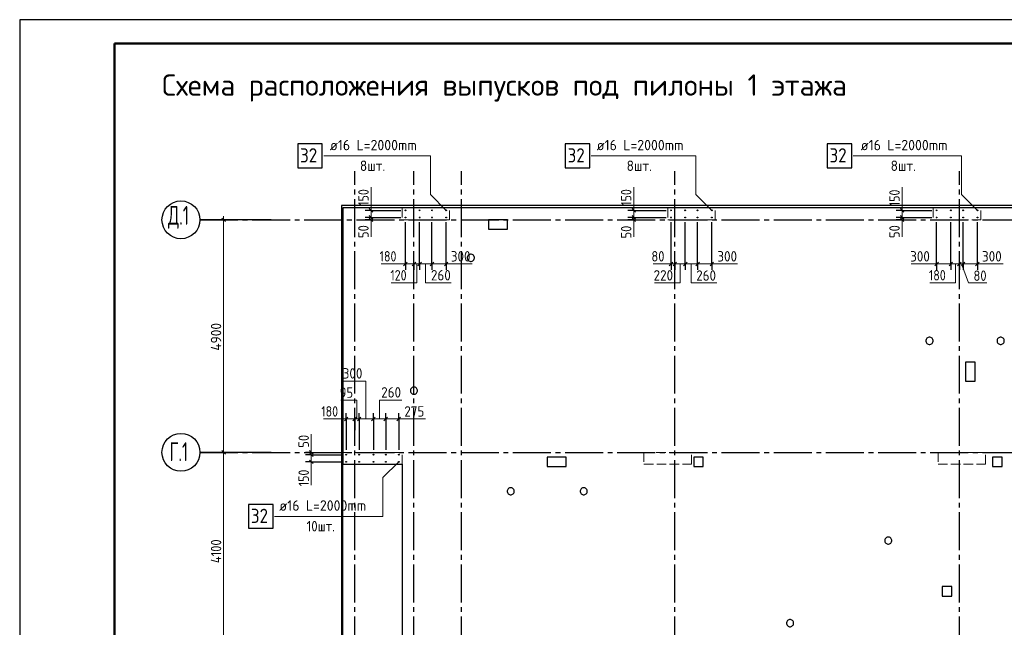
# Model space of a CAD drawing. Header units: millimetres. Extents: x 0 to 59400, y 0 to 42000.
# Tile 3 of 7: x 0 to 20760, y 29195 to 42000. Entities that reach past the tile are written whole.
import ezdxf

# ---------------------------------------------------------------- set-up
doc = ezdxf.new("R2010")
doc.units = ezdxf.units.MM
doc.linetypes.add('______2', pattern=[270, 200, -70])
doc.linetypes.add('______5', pattern=[1100, 800, -100, 100, -100])
for name, color, linetype, lineweight in [('Standard', 7, 'Continuous', 25), ('Выпуски арматуры Г-обр.', 52, 'Continuous', 25), ('ЖБ Перекрытие верхний уровень', 7, '______2', 25), ('ЖБ Пилон', 7, 'Continuous', 35), ('Позиционная метка номер позиции', 7, 'Continuous', 13), ('Примечания', 7, 'Continuous', 13), ('Размерная линия_ общее', 7, 'Continuous', 13), ('Текст_ общее', 7, 'Continuous', 25)]:
    doc.layers.add(name, color=color, linetype=linetype, lineweight=lineweight)
doc.layers.add('Оси', color=7, linetype='______5', true_color=0x656565)
doc.styles.add('ISOCPEUR', font='txt')

msp = doc.modelspace()

# ---------------------------------------------------------------- linework, layer by layer
at = {"layer": 'Standard', "color": 7, "linetype": 'Continuous', "lineweight": 25, "transparency": 33554687}
msp.add_line((2000, 41500), (2000, 1058), dxfattribs=at)
msp.add_lwpolyline([(0, 0), (59400, 0), (59400, 42000), (0, 42000), (0, 0)], close=True, dxfattribs=at)
at = {"layer": 'Standard', "color": 7, "linetype": 'Continuous', "lineweight": 50, "transparency": 33554687}
msp.add_lwpolyline([(2000, 41500), (58900, 41500), (58900, 500), (2000, 500), (2000, 41500)], close=True, dxfattribs=at)
at = {"layer": 'Standard', "color": 251, "linetype": 'Continuous', "lineweight": 18, "true_color": 0x656565, "transparency": 33554687}
msp.add_lwpolyline([(58900, 41500), (2000, 41500), (2000, 6000), (58900, 6000), (58900, 41500)], dxfattribs=at)
at = {"layer": 'Standard', "color": 254, "linetype": 'Continuous', "lineweight": 25, "true_color": 0xc4c4ff, "transparency": 33554687}
msp.add_lwpolyline([(6783, 19482), (55423, 19482), (55423, 38082), (6783, 38082), (6783, 19482)], dxfattribs=at)
at = {"layer": 'Standard', "color": 251, "linetype": 'Continuous', "lineweight": 13, "true_color": 0x656565, "transparency": 33554687}
msp.add_lwpolyline([(6813, 19532), (55406, 19532), (55406, 38032), (6813, 38032), (6813, 19532)], dxfattribs=at)
msp.add_lwpolyline([(6813, 19532), (55406, 19532), (55406, 38032), (6813, 38032), (6813, 19532)], dxfattribs=at)
at = {"layer": 'Выпуски арматуры Г-обр.', "color": 7, "linetype": 'Continuous', "lineweight": 25, "transparency": 33554687}
for points in [[(5861, 38881), (6381, 38881), (6381, 39381), (5861, 39381), (5861, 38881)], [(11502, 38881), (12022, 38881), (12022, 39381), (11502, 39381), (11502, 38881)], [(17024, 38881), (17544, 38881), (17544, 39381), (17024, 39381), (17024, 38881)], [(4824, 31283), (5344, 31283), (5344, 31783), (4824, 31783), (4824, 31283)]]:
    msp.add_lwpolyline(points, dxfattribs=at)
for centre in [(8133, 37982), (8133, 37832), (8433, 37982), (8433, 37832), (8693, 37982), (8693, 37832), (8993, 37982), (8993, 37832), (13733, 37982), (13733, 37832), (14033, 37982), (14033, 37832), (14293, 37982), (14293, 37832), (14593, 37982), (14593, 37832), (19333, 37982), (19333, 37832), (19633, 37982), (19633, 37832), (19893, 37982), (19893, 37832), (20193, 37982), (20193, 37832), (6883, 32832), (7158, 32832), (7458, 32832), (7718, 32832), (7993, 32832), (6883, 32682), (7158, 32682), (7458, 32682), (7718, 32682), (7993, 32682)]:
    msp.add_circle(centre, 8, dxfattribs=at)
at = {"layer": 'ЖБ Перекрытие верхний уровень', "color": 7, "linetype": 'Continuous', "lineweight": 25, "transparency": 33554687}
for p, q in [((25313, 38032), (6813, 38032)), ((6813, 38032), (6813, 32632)), ((10283, 37782), (9883, 37782)), ((9883, 37782), (9883, 37582)), ((9883, 37582), (10283, 37582)), ((10283, 37582), (10283, 37782)), ((9442, 37007), (9438, 36990)), ((9438, 36990), (9438, 36974)), ((9438, 36974), (9442, 36957)), ((9449, 37022), (9442, 37007)), ((9442, 36957), (9449, 36942)), ((9459, 37035), (9449, 37022)), ((9473, 37046), (9459, 37035)), ((9488, 37053), (9473, 37046)), ((9504, 37057), (9488, 37053)), ((9521, 37057), (9504, 37057)), ((9538, 37053), (9521, 37057)), ((9553, 37046), (9538, 37053)), ((9566, 37035), (9553, 37046)), ((9577, 37022), (9566, 37035)), ((9584, 37007), (9577, 37022)), ((9577, 36942), (9584, 36957)), ((9588, 36990), (9584, 37007)), ((9584, 36957), (9588, 36974)), ((9588, 36974), (9588, 36990)), ((9449, 36942), (9459, 36929)), ((9459, 36929), (9473, 36918)), ((9473, 36918), (9488, 36911)), ((9488, 36911), (9504, 36907)), ((9504, 36907), (9521, 36907)), ((9521, 36907), (9538, 36911)), ((9538, 36911), (9553, 36918)), ((9553, 36918), (9566, 36929)), ((9566, 36929), (9577, 36942)), ((19143, 35296), (19129, 35285)), ((19158, 35303), (19143, 35296)), ((19174, 35307), (19158, 35303)), ((19191, 35307), (19174, 35307)), ((19208, 35303), (19191, 35307)), ((19223, 35296), (19208, 35303)), ((19236, 35285), (19223, 35296)), ((20643, 35296), (20629, 35285)), ((20658, 35303), (20643, 35296)), ((20674, 35307), (20658, 35303)), ((20691, 35307), (20674, 35307)), ((20708, 35303), (20691, 35307)), ((20723, 35296), (20708, 35303)), ((20736, 35285), (20723, 35296)), ((19112, 35257), (19108, 35240)), ((19108, 35240), (19108, 35224)), ((19108, 35224), (19112, 35207)), ((19119, 35272), (19112, 35257)), ((19112, 35207), (19119, 35192)), ((19129, 35285), (19119, 35272)), ((19119, 35192), (19129, 35179)), ((19129, 35179), (19143, 35168)), ((19143, 35168), (19158, 35161)), ((19158, 35161), (19174, 35157)), ((19174, 35157), (19191, 35157)), ((19191, 35157), (19208, 35161)), ((19208, 35161), (19223, 35168)), ((19223, 35168), (19236, 35179)), ((19247, 35272), (19236, 35285)), ((19236, 35179), (19247, 35192)), ((19254, 35257), (19247, 35272)), ((19247, 35192), (19254, 35207)), ((19258, 35240), (19254, 35257)), ((19254, 35207), (19258, 35224)), ((19258, 35224), (19258, 35240)), ((20612, 35257), (20608, 35240)), ((20608, 35240), (20608, 35224)), ((20608, 35224), (20612, 35207)), ((20619, 35272), (20612, 35257)), ((20612, 35207), (20619, 35192)), ((20629, 35285), (20619, 35272)), ((20619, 35192), (20629, 35179)), ((20629, 35179), (20643, 35168)), ((20643, 35168), (20658, 35161)), ((20658, 35161), (20674, 35157)), ((20674, 35157), (20691, 35157)), ((20691, 35157), (20708, 35161)), ((20708, 35161), (20723, 35168)), ((20723, 35168), (20736, 35179)), ((20747, 35272), (20736, 35285)), ((20736, 35179), (20747, 35192)), ((20754, 35257), (20747, 35272)), ((20747, 35192), (20754, 35207)), ((20758, 35240), (20754, 35257)), ((20754, 35207), (20758, 35224)), ((20758, 35224), (20758, 35240)), ((20143, 34782), (19943, 34782)), ((19943, 34782), (19943, 34382)), ((20143, 34382), (20143, 34782)), ((8304, 34257), (8288, 34253)), ((8321, 34257), (8304, 34257)), ((8338, 34253), (8321, 34257)), ((19943, 34382), (20143, 34382)), ((8242, 34207), (8238, 34190)), ((8238, 34190), (8238, 34174)), ((8238, 34174), (8242, 34157)), ((8249, 34222), (8242, 34207)), ((8242, 34157), (8249, 34142)), ((8259, 34235), (8249, 34222)), ((8249, 34142), (8259, 34129)), ((8273, 34246), (8259, 34235)), ((8259, 34129), (8273, 34118)), ((8288, 34253), (8273, 34246)), ((8273, 34118), (8288, 34111)), ((8288, 34111), (8304, 34107)), ((8304, 34107), (8321, 34107)), ((8321, 34107), (8338, 34111)), ((8353, 34246), (8338, 34253)), ((8338, 34111), (8353, 34118)), ((8366, 34235), (8353, 34246)), ((8353, 34118), (8366, 34129)), ((8377, 34222), (8366, 34235)), ((8366, 34129), (8377, 34142)), ((8384, 34207), (8377, 34222)), ((8377, 34142), (8384, 34157)), ((8388, 34190), (8384, 34207)), ((8384, 34157), (8388, 34174)), ((8388, 34174), (8388, 34190)), ((6813, 32632), (8063, 32632)), ((8063, 32632), (8063, 26682)), ((11523, 32782), (11123, 32782)), ((11123, 32782), (11123, 32582)), ((11523, 32582), (11523, 32782)), ((14413, 32782), (14213, 32782)), ((14213, 32782), (14213, 32582)), ((14413, 32582), (14413, 32782)), ((20713, 32782), (20513, 32782)), ((20513, 32782), (20513, 32582)), ((20713, 32582), (20713, 32782)), ((11123, 32582), (11523, 32582)), ((14213, 32582), (14413, 32582)), ((20513, 32582), (20713, 32582)), ((10282, 32087), (10278, 32070)), ((10278, 32070), (10278, 32054)), ((10278, 32054), (10282, 32037)), ((10289, 32102), (10282, 32087)), ((10282, 32037), (10289, 32022)), ((10299, 32115), (10289, 32102)), ((10289, 32022), (10299, 32009)), ((10313, 32126), (10299, 32115)), ((10299, 32009), (10313, 31998)), ((10328, 32133), (10313, 32126)), ((10313, 31998), (10328, 31991)), ((10344, 32137), (10328, 32133)), ((10328, 31991), (10344, 31987)), ((10361, 32137), (10344, 32137)), ((10344, 31987), (10361, 31987)), ((10378, 32133), (10361, 32137)), ((10361, 31987), (10378, 31991)), ((10393, 32126), (10378, 32133)), ((10378, 31991), (10393, 31998)), ((10406, 32115), (10393, 32126)), ((10393, 31998), (10406, 32009)), ((10417, 32102), (10406, 32115)), ((10406, 32009), (10417, 32022)), ((10424, 32087), (10417, 32102)), ((10417, 32022), (10424, 32037)), ((10428, 32070), (10424, 32087)), ((10424, 32037), (10428, 32054)), ((10428, 32054), (10428, 32070)), ((11822, 32087), (11818, 32070)), ((11818, 32070), (11818, 32054)), ((11818, 32054), (11822, 32037)), ((11829, 32102), (11822, 32087)), ((11822, 32037), (11829, 32022)), ((11839, 32115), (11829, 32102)), ((11829, 32022), (11839, 32009)), ((11853, 32126), (11839, 32115)), ((11839, 32009), (11853, 31998)), ((11868, 32133), (11853, 32126)), ((11853, 31998), (11868, 31991)), ((11884, 32137), (11868, 32133)), ((11868, 31991), (11884, 31987)), ((11901, 32137), (11884, 32137)), ((11884, 31987), (11901, 31987)), ((11918, 32133), (11901, 32137)), ((11901, 31987), (11918, 31991)), ((11933, 32126), (11918, 32133)), ((11918, 31991), (11933, 31998)), ((11946, 32115), (11933, 32126)), ((11933, 31998), (11946, 32009)), ((11957, 32102), (11946, 32115)), ((11946, 32009), (11957, 32022)), ((11964, 32087), (11957, 32102)), ((11957, 32022), (11964, 32037)), ((11968, 32070), (11964, 32087)), ((11964, 32037), (11968, 32054)), ((11968, 32054), (11968, 32070)), ((18242, 31047), (18238, 31030)), ((18238, 31030), (18238, 31014)), ((18238, 31014), (18242, 30997)), ((18249, 31062), (18242, 31047)), ((18242, 30997), (18249, 30982)), ((18259, 31075), (18249, 31062)), ((18249, 30982), (18259, 30969)), ((18273, 31086), (18259, 31075)), ((18259, 30969), (18273, 30958)), ((18288, 31093), (18273, 31086)), ((18273, 30958), (18288, 30951)), ((18304, 31097), (18288, 31093)), ((18288, 30951), (18304, 30947)), ((18321, 31097), (18304, 31097)), ((18304, 30947), (18321, 30947)), ((18338, 31093), (18321, 31097)), ((18321, 30947), (18338, 30951)), ((18353, 31086), (18338, 31093)), ((18338, 30951), (18353, 30958)), ((18366, 31075), (18353, 31086)), ((18353, 30958), (18366, 30969)), ((18377, 31062), (18366, 31075)), ((18366, 30969), (18377, 30982)), ((18384, 31047), (18377, 31062)), ((18377, 30982), (18384, 30997)), ((18388, 31030), (18384, 31047)), ((18384, 30997), (18388, 31014)), ((18388, 31014), (18388, 31030)), ((19653, 30052), (19453, 30052)), ((19453, 30052), (19453, 29852)), ((19653, 29852), (19653, 30052)), ((19453, 29852), (19653, 29852)), ((16172, 29307), (16168, 29290)), ((16168, 29290), (16168, 29274)), ((16168, 29274), (16172, 29257)), ((16179, 29322), (16172, 29307)), ((16189, 29335), (16179, 29322)), ((16203, 29346), (16189, 29335)), ((16218, 29353), (16203, 29346)), ((16234, 29357), (16218, 29353)), ((16251, 29357), (16234, 29357)), ((16268, 29353), (16251, 29357)), ((16283, 29346), (16268, 29353)), ((16296, 29335), (16283, 29346)), ((16307, 29322), (16296, 29335)), ((16314, 29307), (16307, 29322)), ((16318, 29290), (16314, 29307)), ((16314, 29257), (16318, 29274)), ((16318, 29274), (16318, 29290)), ((16172, 29257), (16179, 29242)), ((16179, 29242), (16189, 29229)), ((16189, 29229), (16203, 29218)), ((16203, 29218), (16218, 29211)), ((16218, 29211), (16234, 29207)), ((16234, 29207), (16251, 29207)), ((16251, 29207), (16268, 29211)), ((16268, 29211), (16283, 29218)), ((16283, 29218), (16296, 29229)), ((16296, 29229), (16307, 29242)), ((16307, 29242), (16314, 29257))]:
    msp.add_line(p, q, dxfattribs=at)
at = {"layer": 'ЖБ Пилон', "color": 250, "linetype": '______2', "lineweight": 13, "true_color": 0x3b3b3b, "transparency": 33554687}
for p, q in [((8063, 38032), (8063, 37782)), ((9063, 38032), (8063, 38032)), ((9063, 37782), (9063, 38032)), ((13663, 38032), (13663, 37782)), ((14663, 38032), (13663, 38032)), ((14663, 37782), (14663, 38032)), ((19263, 38032), (19263, 37782)), ((20263, 38032), (19263, 38032)), ((20263, 37782), (20263, 38032)), ((8063, 37782), (9063, 37782)), ((13663, 37782), (14663, 37782)), ((19263, 37782), (20263, 37782)), ((6813, 32882), (6813, 32632)), ((8063, 32882), (6813, 32882)), ((8063, 32632), (8063, 32882)), ((13163, 32882), (13163, 32632)), ((14163, 32882), (13163, 32882)), ((14163, 32632), (14163, 32882)), ((19363, 32882), (19363, 32632)), ((20363, 32882), (19363, 32882)), ((20363, 32632), (20363, 32882)), ((6813, 32632), (8063, 32632)), ((13163, 32632), (14163, 32632)), ((19363, 32632), (20363, 32632))]:
    msp.add_line(p, q, dxfattribs=at)
at = {"layer": 'Оси', "color": 8, "linetype": '______5', "lineweight": -3, "transparency": 33554687}
for p, q in [((7063, 16519), (7063, 38805)), ((8313, 16519), (8313, 38805)), ((9313, 16519), (9313, 38805)), ((13813, 16519), (13813, 38805)), ((19813, 16519), (19813, 38805)), ((3800, 37782), (27445, 37782)), ((3800, 32882), (27445, 32882))]:
    msp.add_line(p, q, dxfattribs=at)
at = {"layer": 'Оси', "color": 7, "linetype": 'Continuous', "lineweight": 25, "transparency": 33554687}
for p, q in [((5300, 37782), (3800, 37782)), ((5300, 32882), (3800, 32882))]:
    msp.add_line(p, q, dxfattribs=at)
for centre in [(3400, 37782), (3400, 32882)]:
    msp.add_circle(centre, 400, dxfattribs=at)
at = {"layer": 'Позиционная метка номер позиции', "color": 7, "linetype": 'Continuous', "lineweight": 13, "transparency": 33554687}
for points in [[(8993, 37982), (8659, 38315), (8659, 39131), (6411, 39131)], [(14593, 37982), (14259, 38315), (14259, 39131), (12052, 39131)], [(20193, 37982), (19859, 38315), (19859, 39131), (17574, 39131)], [(7993, 32682), (7659, 32349), (7659, 31533), (5374, 31533)]]:
    msp.add_lwpolyline(points, dxfattribs=at)
at = {"layer": 'Примечания', "color": 7, "linetype": 'Continuous', "lineweight": 13, "transparency": 33554687}
for p, q in [((7408, 37982), (7408, 38472)), ((12948, 37982), (12948, 38472)), ((18606, 37982), (18606, 38472)), ((7408, 37782), (7408, 37422)), ((12948, 37782), (12948, 37422)), ((18606, 37782), (18606, 37422)), ((8133, 36853), (7623, 36853)), ((8993, 36853), (9543, 36853)), ((13733, 36853), (13353, 36853)), ((14593, 36853), (15133, 36853)), ((18793, 36853), (19333, 36853)), ((20193, 36853), (20733, 36853)), ((6883, 33585), (6403, 33585)), ((7993, 33585), (8553, 33585)), ((6148, 32882), (6148, 33262)), ((6148, 32192), (6148, 32682))]:
    msp.add_line(p, q, dxfattribs=at)
for points in [[(8374, 36853), (8374, 36453), (7834, 36453)], [(8559, 36853), (8559, 36453), (9099, 36453)], [(13923, 36853), (13923, 36453), (13383, 36453)], [(14159, 36853), (14159, 36453), (14699, 36453)], [(19728, 36853), (19728, 36453), (19188, 36453)], [(19855, 36853), (20005, 36453), (20395, 36453)], [(7300, 33585), (7300, 34385), (6830, 34385)], [(7110, 33585), (7110, 33985), (6770, 33985)], [(7584, 33585), (7584, 33985), (8054, 33985)]]:
    msp.add_lwpolyline(points, dxfattribs=at)
at = {"layer": 'Размерная линия_ общее', "color": 7, "linetype": 'Continuous', "lineweight": 25, "transparency": 33554687}
for p, q in [((7370, 38020), (7445, 37945)), ((12986, 37945), (12911, 38020)), ((18569, 38020), (18644, 37945)), ((4338, 37745), (4262, 37820)), ((7370, 37870), (7445, 37794)), ((7370, 37820), (7445, 37745)), ((12986, 37794), (12911, 37870)), ((12986, 37745), (12911, 37820)), ((18569, 37870), (18644, 37794)), ((18569, 37820), (18644, 37745)), ((8095, 36816), (8170, 36891)), ((8275, 36816), (8350, 36891)), ((8395, 36816), (8470, 36891)), ((8655, 36816), (8730, 36891)), ((8955, 36816), (9030, 36891)), ((13695, 36816), (13770, 36891)), ((13775, 36816), (13850, 36891)), ((13995, 36816), (14070, 36891)), ((14255, 36816), (14330, 36891)), ((14555, 36816), (14630, 36891)), ((19295, 36816), (19370, 36891)), ((19595, 36816), (19670, 36891)), ((19775, 36816), (19850, 36891)), ((19855, 36816), (19930, 36891)), ((20155, 36816), (20230, 36891)), ((6845, 33547), (6920, 33622)), ((7025, 33547), (7100, 33622)), ((7120, 33547), (7195, 33622)), ((7420, 33547), (7495, 33622)), ((7680, 33547), (7755, 33622)), ((7955, 33547), (8030, 33622)), ((4338, 32845), (4262, 32920)), ((6110, 32920), (6185, 32845)), ((6110, 32870), (6185, 32794)), ((6110, 32720), (6185, 32645))]:
    msp.add_line(p, q, dxfattribs=at)
at = {"layer": 'Размерная линия_ общее', "color": 7, "linetype": 'Continuous', "lineweight": 13, "transparency": 33554687}
for p, q in [((7408, 37982), (7408, 38057)), ((12948, 37982), (12948, 38057)), ((18606, 37982), (18606, 38057)), ((4300, 37782), (4300, 37857)), ((7408, 37832), (7408, 37782)), ((12948, 37832), (12948, 37982)), ((12948, 37782), (12948, 37832)), ((18606, 37832), (18606, 37782)), ((4300, 32882), (4300, 37782)), ((7408, 37782), (7408, 37707)), ((12948, 37782), (12948, 37707)), ((18606, 37782), (18606, 37707)), ((8133, 36853), (8058, 36853)), ((8133, 36853), (8313, 36853)), ((8313, 36853), (8433, 36853)), ((8433, 36853), (8693, 36853)), ((8693, 36853), (8993, 36853)), ((8993, 36853), (9068, 36853)), ((13733, 36853), (13658, 36853)), ((13733, 36853), (13813, 36853)), ((13813, 36853), (14033, 36853)), ((14033, 36853), (14293, 36853)), ((14293, 36853), (14593, 36853)), ((14593, 36853), (14668, 36853)), ((19333, 36853), (19258, 36853)), ((19333, 36853), (19633, 36853)), ((19633, 36853), (19813, 36853)), ((19813, 36853), (19893, 36853)), ((19893, 36853), (20193, 36853)), ((20193, 36853), (20268, 36853)), ((6883, 33585), (6808, 33585)), ((6883, 33585), (7063, 33585)), ((7063, 33585), (7158, 33585)), ((7158, 33585), (7458, 33585)), ((7458, 33585), (7718, 33585)), ((7718, 33585), (7993, 33585)), ((7993, 33585), (8068, 33585)), ((4300, 28782), (4300, 32882)), ((6148, 32882), (6148, 32957)), ((6148, 32832), (6148, 32682)), ((6148, 32682), (6148, 32607))]:
    msp.add_line(p, q, dxfattribs=at)
at = {"layer": 'Размерная линия_ общее', "color": 253, "linetype": 'Continuous', "lineweight": -3, "true_color": 0xa0a0a0, "transparency": 33554687}
for p, q in [((7408, 37982), (7283, 37982)), ((7408, 37832), (7283, 37832)), ((7408, 37982), (7533, 37982)), ((7408, 37982), (8033, 37982)), ((7408, 37832), (7533, 37832)), ((7408, 37832), (8033, 37832)), ((12948, 37982), (12823, 37982)), ((12948, 37832), (12823, 37832)), ((12948, 37982), (13073, 37982)), ((12948, 37982), (13633, 37982)), ((12948, 37832), (13073, 37832)), ((12948, 37832), (13633, 37832)), ((18606, 37982), (18481, 37982)), ((18606, 37832), (18481, 37832)), ((18606, 37982), (18731, 37982)), ((18606, 37982), (19233, 37982)), ((18606, 37832), (18731, 37832)), ((18606, 37832), (19233, 37832)), ((4300, 37782), (4000, 37782)), ((4300, 37782), (4175, 37782)), ((4300, 37782), (4425, 37782)), ((7408, 37782), (7283, 37782)), ((7408, 37782), (7533, 37782)), ((7408, 37782), (7408, 37782)), ((12948, 37782), (12823, 37782)), ((12948, 37782), (13073, 37782)), ((12948, 37782), (12960, 37782)), ((18606, 37782), (18481, 37782)), ((18606, 37782), (18731, 37782)), ((18606, 37782), (18606, 37782)), ((8133, 36853), (8133, 36978)), ((8313, 36853), (8313, 36978)), ((8433, 36853), (8433, 36978)), ((8693, 36853), (8693, 36978)), ((8993, 36853), (8993, 36978)), ((13733, 36853), (13733, 36978)), ((13813, 36853), (13813, 36978)), ((14033, 36853), (14033, 36978)), ((14293, 36853), (14293, 36978)), ((14593, 36853), (14593, 36978)), ((19333, 36853), (19333, 36978)), ((19633, 36853), (19633, 36978)), ((19813, 36853), (19813, 36978)), ((19893, 36853), (19893, 36978)), ((20193, 36853), (20193, 36978)), ((8133, 36853), (8133, 36728)), ((8313, 36853), (8313, 36728)), ((8313, 36853), (8313, 36853)), ((8433, 36853), (8433, 36728)), ((8693, 36853), (8693, 36728)), ((8993, 36853), (8993, 36728)), ((13733, 36853), (13733, 36728)), ((13813, 36853), (13813, 36728)), ((14033, 36853), (14033, 36728)), ((14293, 36853), (14293, 36728)), ((14593, 36853), (14593, 36728)), ((19333, 36853), (19333, 36728)), ((19633, 36853), (19633, 36728)), ((19813, 36853), (19813, 36728)), ((19813, 36853), (19813, 36853)), ((19893, 36853), (19893, 36728)), ((20193, 36853), (20193, 36728)), ((6883, 33585), (6883, 33710)), ((7063, 33585), (7063, 33710)), ((7158, 33585), (7158, 33710)), ((7458, 33585), (7458, 33710)), ((7718, 33585), (7718, 33710)), ((7993, 33585), (7993, 33710)), ((6883, 33585), (6883, 33460)), ((6883, 33585), (6883, 32932)), ((7063, 33585), (7063, 33460)), ((7063, 33585), (7063, 33346)), ((7158, 33585), (7158, 33460)), ((7158, 33585), (7158, 32932)), ((7458, 33585), (7458, 33460)), ((7458, 33585), (7458, 32932)), ((7718, 33585), (7718, 33460)), ((7718, 33585), (7718, 32932)), ((7993, 33585), (7993, 33460)), ((7993, 33585), (7993, 32932)), ((4300, 32882), (4175, 32882)), ((4300, 32882), (4425, 32882)), ((6148, 32882), (6023, 32882)), ((6148, 32832), (6023, 32832)), ((6148, 32882), (6273, 32882)), ((6148, 32882), (6148, 32882)), ((6148, 32832), (6273, 32832)), ((6148, 32832), (6783, 32832)), ((6148, 32682), (6023, 32682)), ((6148, 32682), (6273, 32682)), ((6148, 32682), (6783, 32682))]:
    msp.add_line(p, q, dxfattribs=at)
at = {"layer": 'Размерная линия_ общее', "color": 7, "linetype": 'Continuous', "lineweight": 13, "transparency": 33554687}
for points in [[(7408, 37982), (7408, 37972), (7408, 37972), (7408, 37832)], [(18606, 37982), (18606, 37963), (18606, 37963), (18606, 37832)], [(6148, 32882), (6148, 32876), (6148, 32876), (6148, 32832)]]:
    msp.add_lwpolyline(points, dxfattribs=at)
at = {"layer": 'Размерная линия_ общее', "color": 253, "linetype": 'Continuous', "lineweight": -3, "true_color": 0xa0a0a0, "transparency": 33554687}
for points in [[(8133, 36853), (8133, 36870), (8133, 36870), (8133, 36922), (8133, 36922), (8133, 37732)], [(8433, 36853), (8433, 36870), (8433, 36870), (8433, 36949), (8433, 36949), (8433, 37732)], [(8693, 36853), (8693, 36870), (8693, 36870), (8693, 36973), (8693, 36973), (8693, 37732)], [(8993, 36853), (8993, 36870), (8993, 36870), (8993, 37000), (8993, 37000), (8993, 37732)], [(13733, 36853), (13733, 36870), (13733, 36870), (13733, 36915), (13733, 36915), (13733, 37732)], [(14033, 36853), (14033, 36870), (14033, 36870), (14033, 36946), (14033, 36946), (14033, 37732)], [(14293, 36853), (14293, 36870), (14293, 36870), (14293, 36972), (14293, 36972), (14293, 37732)], [(14593, 36853), (14593, 36870), (14593, 36870), (14593, 37003), (14593, 37003), (14593, 37732)], [(19333, 36853), (19333, 36870), (19333, 36870), (19333, 36938), (19333, 36938), (19333, 37732)], [(19633, 36853), (19633, 36870), (19633, 36870), (19633, 36973), (19633, 36973), (19633, 37732)], [(19893, 36853), (19893, 36870), (19893, 36870), (19893, 37003), (19893, 37003), (19893, 37732)], [(20193, 36853), (20193, 36870), (20193, 36870), (20193, 37037), (20193, 37037), (20193, 37732)], [(13813, 36853), (13813, 36870), (13813, 36870), (13813, 36924), (13813, 36924), (13813, 37007)], [(4300, 32882), (4283, 32882), (4283, 32882), (4000, 32882)]]:
    msp.add_lwpolyline(points, dxfattribs=at)

# ---------------------------------------------------------------- texts
at = {"layer": 'Выпуски арматуры Г-обр.', "color": 7, "linetype": 'Continuous', "lineweight": 13, "transparency": 33554687, "attachment_point": 7, "style": 'ISOCPEUR'}
for s, insert, char_height, width in [('\\W0.96;ø16 L=2000mm ', (6540, 39248), 220, 2150.52), ('\\W0.96;ø16 L=2000mm ', (12164, 39248), 220, 2150.52), ('\\W0.96;ø16 L=2000mm ', (17731, 39248), 220, 2150.52), ('\\W0.87;32', (5911, 38991), 300, 550.81), ('\\W0.87;32', (11552, 38991), 300, 550.8), ('\\W0.87;32', (17074, 38991), 300, 550.8), ('\\W0.96;ø16 L=2000mm ', (5472, 31651), 220, 2150.52), ('\\W0.87;32', (4874, 31393), 300, 550.81)]:
    msp.add_mtext(s, dxfattribs=dict(at, insert=insert, char_height=char_height, width=width))
at = {"layer": 'Оси', "color": 7, "linetype": 'Continuous', "lineweight": 35, "transparency": 33554687, "char_height": 400, "attachment_point": 7, "style": 'ISOCPEUR'}
for s, insert, width in [('\\W0.65;Д.1', (3128, 37595), 673.3), ('\\W0.63;Г.1', (3160, 32695), 605.94)]:
    msp.add_mtext(s, dxfattribs=dict(at, insert=insert, width=width))
at = {"layer": 'Размерная линия_ общее', "color": 7, "linetype": 'Continuous', "lineweight": 25, "transparency": 33554687, "char_height": 220, "attachment_point": 7, "rotation": 90, "style": 'ISOCPEUR'}
for s, insert, width in [('\\W0.83;150', (7358, 38079), 508.59), ('\\W0.83;150', (12898, 38079), 508.59), ('\\W0.83;150', (18556, 38070), 508.57), ('\\W0.87;50', (7358, 37399), 403.92), ('\\W0.87;50', (12898, 37389), 403.92), ('\\W0.87;50', (18556, 37399), 403.92), ('\\W0.93;4900', (4250, 35024), 740.39), ('\\W0.87;50', (6098, 32980), 403.92), ('\\W0.83;150', (6098, 32168), 508.57), ('\\W0.87;4100', (4250, 30546), 689.42)]:
    msp.add_mtext(s, dxfattribs=dict(at, insert=insert, width=width))
at = {"layer": 'Размерная линия_ общее', "color": 7, "linetype": 'Continuous', "lineweight": 25, "transparency": 33554687, "char_height": 220, "attachment_point": 7, "style": 'ISOCPEUR'}
for s, insert, width in [('\\W0.83;180', (7589, 36903), 508.57), ('\\W0.91;300', (9090, 36903), 562), ('\\W0.87;80', (13319, 36903), 403.94), ('\\W0.91;300', (14710, 36903), 561.98), ('\\W0.91;300', (18775, 36903), 562), ('\\W0.91;300', (20290, 36903), 561.98), ('\\W0.83;120', (7816, 36503), 508.57), ('\\W0.91;260', (8671, 36504), 561.98), ('\\W0.91;220', (13366, 36502), 561.98), ('\\W0.91;260', (14263, 36498), 561.98), ('\\W0.83;180', (19171, 36504), 508.57), ('\\W0.87;80', (20110, 36495), 403.93), ('\\W0.91;300', (6811, 34436), 561.99), ('\\W0.87;95', (6749, 34031), 403.92), ('\\W0.91;260', (7622, 34036), 561.98), ('\\W0.83;180', (6359, 33635), 508.57), ('\\W0.91;275', (8110, 33635), 561.99)]:
    msp.add_mtext(s, dxfattribs=dict(at, insert=insert, width=width))
at = {"layer": 'Текст_ общее', "color": 7, "linetype": 'Continuous', "lineweight": 50, "transparency": 33554687, "insert": (3000, 40275), "char_height": 450, "width": 14839.63, "attachment_point": 7, "style": 'ISOCPEUR'}
msp.add_mtext('\\W0.99;Схема расположения выпусков под пилоны 1 этажа', dxfattribs=at)
at = {"layer": 'Текст_ общее', "color": 7, "linetype": 'Continuous', "lineweight": 25, "transparency": 33554687, "char_height": 220, "attachment_point": 7, "style": 'ISOCPEUR'}
for s, insert, width in [('\\W0.93;8шт.', (7173, 38812), 718.33), ('\\W0.93;8шт.', (12797, 38812), 718.33), ('\\W0.93;8шт.', (18364, 38812), 718.33), ('\\W0.89;10шт.', (6050, 31215), 823.78)]:
    msp.add_mtext(s, dxfattribs=dict(at, insert=insert, width=width))

doc.saveas('drawing.dxf')
